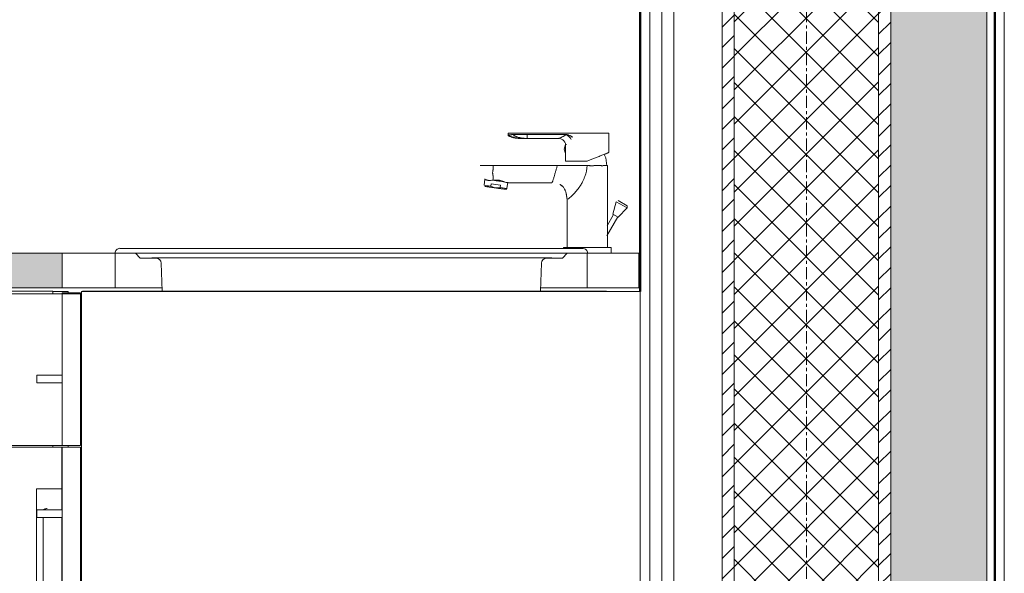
# Model space of a CAD drawing. Header units: millimetres. Extents: x -37728 to 44100, y 631619 to 691915.
# Tile 178 of 256: x -27965 to -26943, y 685655 to 686230. Entities that reach past the tile are written whole.
import ezdxf

# ---------------------------------------------------------------- set-up
doc = ezdxf.new("R2010")
doc.units = ezdxf.units.MM
doc.linetypes.add('Linia siatki', pattern=[2.2225, 1.27, -0.3175, 0.3175, -0.3175])
doc.layers.add('_XREF', color=7, linetype='Continuous')
for name, color, linetype, lineweight in [('A-GENM', 252, 'Continuous', 5), ('A-WALL', 252, 'Continuous', 35), ('A-WALL-PATT', 252, 'Continuous', 35), ('G-IMPT', 252, 'Continuous', 5), ('I-FURN', 252, 'Continuous', 5), ('P-PIPE', 252, 'Continuous', 5), ('P-SANR-FIXT', 252, 'Continuous', 5), ('S-GRID', 252, 'Continuous', 5)]:
    doc.layers.add(name, color=color, linetype=linetype, lineweight=lineweight)
pattern_1 = [(45, (-605.9514, 3277.6592), (-1.06066, 1.06066), [])]

# ---------------------------------------------------------------- blocks, each defined once
blk = doc.blocks.new('Modele ogólne 2 - Modele ogólne 1-9019300-Przekrój')
at = {"layer": 'A-GENM'}
blk.add_hatch(color=252, dxfattribs=at).paths.add_polyline_path([(66198, 92.4), (66235.26, 92.4), (66235.26, 96), (66173.39, 96), (66173.39, 92.4), (66190.06, 92.4)])
at = {"layer": 'A-GENM', "color": 252}
for p, q in [((66173.39, 96), (66235.26, 96)), ((66240.76, 96), (66235.26, 96)), ((66235.26, 96), (66235.26, 92.4)), ((66240.76, 92.4), (66240.76, 96)), ((66289.76, 95.99), (66289.76, 92.4)), ((66295.13, 96), (66289.77, 96)), ((66295.13, 92.4), (66295.13, 96)), ((66235.26, 92.4), (66173.39, 92.4)), ((66235.26, 92.4), (66240.76, 92.4)), ((66241.54, 92.4), (66240.76, 92.4)), ((66245.62, 92.4), (66241.54, 92.4)), ((66288.98, 92.4), (66284.92, 92.4)), ((66289.76, 92.4), (66288.98, 92.4)), ((66289.76, 92.4), (66295.13, 92.4))]:
    blk.add_line(p, q, dxfattribs=at)
blk = doc.blocks.new('MEBLE szafka kuchenna doł - dzwiczki P-9019310-Przekrój')
at = {"layer": 'G-IMPT', "color": 252}
for p, q in [((66233.28, 55.19), (66233.28, 68.54)), ((66235.23, 54.79), (66233.68, 54.79)), ((66242.05, 19.94), (66242.05, 19.76)), ((66242.05, 19.94), (66242.05, 19.72)), ((66242.7, 19.72), (66242.7, 18.62)), ((66242.7, 19.72), (66242.7, 18.62)), ((66247.4, 18.62), (66247.4, 19.72)), ((66247.4, 18.62), (66247.4, 19.72)), ((66248.05, 19.76), (66248.05, 19.94)), ((66248.05, 19.72), (66248.05, 19.94)), ((66280.6, 19.94), (66280.6, 19.69)), ((66280.6, 19.94), (66280.6, 19.72)), ((66286.6, 19.69), (66286.6, 19.94)), ((66286.6, 19.72), (66286.6, 19.94)), ((66243.37, 17.54), (66243.37, 11.95)), ((66243.37, 17.54), (66243.37, 11.95)), ((66246.72, 11.95), (66246.72, 17.54)), ((66246.72, 11.95), (66246.72, 17.54)), ((66281.92, 17.54), (66281.92, 11.95)), ((66281.92, 17.54), (66281.92, 11.95)), ((66285.27, 11.95), (66285.27, 17.54)), ((66285.27, 11.95), (66285.27, 17.54)), ((66242.75, 11.55), (66242.75, 10)), ((66242.75, 11.55), (66242.75, 10)), ((66243.6, 11.85), (66243.6, 11.65)), ((66243.6, 11.85), (66243.6, 11.65)), ((66246.5, 11.65), (66246.5, 11.85)), ((66246.5, 11.65), (66246.5, 11.84)), ((66247.35, 10), (66247.35, 11.55)), ((66247.35, 10), (66247.35, 11.55)), ((66281.3, 11.55), (66281.3, 10)), ((66281.3, 11.55), (66281.3, 10)), ((66282.15, 11.85), (66282.15, 11.65)), ((66282.15, 11.85), (66282.15, 11.65)), ((66285.05, 11.65), (66285.05, 11.85)), ((66285.05, 11.65), (66285.05, 11.84)), ((66285.9, 10), (66285.9, 11.55)), ((66285.9, 10), (66285.9, 11.55))]:
    blk.add_line(p, q, dxfattribs=at)
at = {"layer": 'G-IMPT', "color": 252, "flags": 128}
for points in [[(66233.68, 54.79), (66233.61, 54.8), (66233.54, 54.82), (66233.48, 54.84), (66233.42, 54.88), (66233.38, 54.93), (66233.34, 54.99), (66233.31, 55.05), (66233.29, 55.12), (66233.28, 55.19)], [(66233.28, 55.19), (66233.29, 55.12), (66233.31, 55.05), (66233.34, 54.99), (66233.38, 54.93), (66233.42, 54.88), (66233.48, 54.84), (66233.54, 54.82), (66233.61, 54.8), (66233.68, 54.79)]]:
    blk.add_lwpolyline(points, dxfattribs=at)
at = {"layer": 'I-FURN', "color": 252}
for p, q in [((66235.26, 91.88), (66237.16, 91.88)), ((66235.26, 91.77), (66235.26, 91.88)), ((66237.16, 91.77), (66237.16, 91.88)), ((66235.23, 69.34), (66235.23, 75.84)), ((66232.58, 52.34), (66232.58, 71.54)), ((66232.58, 71.54), (66235.23, 71.54)), ((66235.23, 41.34), (66235.23, 68.54)), ((66235.23, 52.34), (66232.58, 52.34)), ((66237.13, 47.84), (66237.13, 48.04)), ((66235.23, 20.04), (66235.23, 40.54)), ((66248.05, 19.72), (66247.95, 19.72)), ((66248.05, 19.76), (66247.98, 19.76)), ((66286.6, 19.69), (66286.45, 19.69)), ((66286.6, 19.72), (66286.5, 19.72)), ((66242.77, 11.55), (66242.75, 11.55)), ((66242.77, 11.55), (66242.75, 11.55)), ((66243.38, 11.95), (66243.37, 11.95)), ((66243.38, 11.95), (66243.37, 11.95)), ((66247.32, 11.55), (66247.35, 11.55)), ((66247.32, 11.55), (66247.35, 11.55)), ((66281.33, 11.55), (66281.3, 11.55)), ((66281.33, 11.55), (66281.3, 11.55)), ((66281.93, 11.95), (66281.92, 11.95)), ((66281.93, 11.95), (66281.92, 11.95)), ((66285.87, 11.55), (66285.9, 11.55)), ((66285.87, 11.55), (66285.9, 11.55))]:
    blk.add_line(p, q, dxfattribs=at)
for points, knots in [([(66233.3, 69.35), (66233.33, 69.37), (66233.44, 69.43), (66233.57, 69.47), (66233.68, 69.49)], [0.6634426, 0.6634426, 0.6634426, 0.6634426, 0.75, 1, 1, 1, 1]), ([(66233.68, 69.49), (66233.64, 69.49), (66233.57, 69.47), (66233.49, 69.44), (66233.43, 69.42), (66233.39, 69.4), (66233.35, 69.38), (66233.33, 69.36), (66233.31, 69.35)], [0, 0, 0, 0, 0.125, 0.1875, 0.25, 0.28125, 0.3125, 0.3578711, 0.3578711, 0.3578711, 0.3578711]), ([(66232.98, 55.19), (66232.98, 55.15), (66232.99, 55.05), (66233.03, 54.86), (66233.12, 54.69), (66233.23, 54.58), (66233.3, 54.54), (66233.35, 54.5), (66233.39, 54.48), (66233.43, 54.46), (66233.49, 54.44), (66233.57, 54.41), (66233.64, 54.4), (66233.68, 54.39)], [0, 0, 0, 0, 0.125, 0.25, 0.5, 0.5625, 0.625, 0.6875, 0.71875, 0.75, 0.8125, 0.875, 1, 1, 1, 1])]:
    blk.add_open_spline(points, degree=3, knots=knots, dxfattribs=at)
blk.add_open_spline([(66233.68, 54.39), (66233.57, 54.41), (66233.37, 54.47), (66233.16, 54.64), (66233.02, 54.87), (66232.99, 55.08), (66232.98, 55.19)], degree=3, dxfattribs=at)
blk = doc.blocks.new('MEBLE szafka kuchenna doł - 3 szuflady-9019311-Przekrój')
at = {"layer": 'G-IMPT', "color": 252}
for p, q in [((66242.05, 19.94), (66242.05, 19.76)), ((66242.05, 19.94), (66242.05, 19.72)), ((66242.7, 19.76), (66242.7, 17.63)), ((66242.7, 19.72), (66242.7, 18.62)), ((66247.4, 17.63), (66247.4, 19.76)), ((66247.4, 18.62), (66247.4, 19.72)), ((66248.05, 19.76), (66248.05, 19.94)), ((66248.05, 19.72), (66248.05, 19.94)), ((66280.6, 19.94), (66280.6, 19.69)), ((66280.6, 19.94), (66280.6, 19.72)), ((66281.25, 19.69), (66281.25, 17.66)), ((66285.95, 17.66), (66285.95, 19.69)), ((66286.6, 19.69), (66286.6, 19.94)), ((66286.6, 19.72), (66286.6, 19.94)), ((66242.7, 17.63), (66242.7, 17.54)), ((66243.37, 17.63), (66243.37, 11.95)), ((66243.37, 17.54), (66243.37, 11.95)), ((66246.72, 11.95), (66246.72, 17.63)), ((66246.72, 11.95), (66246.72, 17.54)), ((66247.4, 17.54), (66247.4, 17.63)), ((66281.25, 17.66), (66281.25, 17.54)), ((66281.92, 17.66), (66281.92, 11.95)), ((66281.92, 17.54), (66281.92, 11.95)), ((66285.27, 11.95), (66285.27, 17.66)), ((66285.27, 11.95), (66285.27, 17.54)), ((66285.95, 17.54), (66285.95, 17.66)), ((66242.75, 11.55), (66242.75, 9.85)), ((66242.75, 11.55), (66242.75, 10)), ((66243.6, 11.95), (66243.6, 11.55)), ((66243.6, 11.95), (66243.6, 11.55)), ((66246.5, 11.55), (66246.5, 11.95)), ((66246.5, 11.65), (66246.5, 11.85)), ((66247.35, 9.85), (66247.35, 11.55)), ((66247.35, 10), (66247.35, 11.55)), ((66281.3, 11.55), (66281.3, 9.85)), ((66281.3, 11.55), (66281.3, 10)), ((66282.15, 11.95), (66282.15, 11.55)), ((66282.15, 11.95), (66282.15, 11.55)), ((66285.05, 11.55), (66285.05, 11.95)), ((66285.05, 11.65), (66285.05, 11.85)), ((66285.9, 9.85), (66285.9, 11.55)), ((66285.9, 10), (66285.9, 11.55))]:
    blk.add_line(p, q, dxfattribs=at)
at = {"layer": 'I-FURN', "color": 252}
for p, q in [((66237.26, 19.94), (66237.26, 92)), ((66295.26, 92), (66237.26, 92)), ((66291.76, 92.05), (66237.36, 92.05)), ((66295.26, 92), (66295.26, 19.94)), ((66235.26, 91.77), (66237.16, 91.77)), ((66235.26, 76.04), (66235.26, 91.77)), ((66237.16, 76.04), (66237.16, 91.77)), ((66232.61, 82.54), (66232.61, 83.34)), ((66232.61, 83.34), (66235.26, 83.34)), ((66232.61, 82.54), (66235.26, 82.54)), ((66235.26, 76.04), (66237.16, 76.04)), ((66235.26, 75.84), (66237.16, 75.84)), ((66235.26, 48.04), (66235.26, 75.84)), ((66237.16, 48.04), (66237.16, 75.84)), ((66232.61, 68.54), (66232.61, 69.34)), ((66232.61, 69.34), (66235.26, 69.34)), ((66232.61, 68.54), (66235.26, 68.54)), ((66235.26, 48.04), (66237.16, 48.04)), ((66235.26, 47.84), (66237.16, 47.84)), ((66235.26, 20.04), (66235.26, 47.84)), ((66237.16, 20.04), (66237.16, 47.84)), ((66232.61, 40.54), (66232.61, 41.34)), ((66232.61, 41.34), (66235.26, 41.34)), ((66232.61, 40.54), (66235.26, 40.54)), ((66235.26, 20.04), (66237.16, 20.04)), ((66237.26, 19.94), (66244.34, 19.94)), ((66242.51, 19.76), (66242.05, 19.76)), ((66242.66, 19.72), (66242.05, 19.72)), ((66242.51, 19.76), (66245.9, 19.76)), ((66245.9, 20.04), (66244.34, 20.04)), ((66245.9, 19.76), (66245.9, 20.04)), ((66246.72, 20.04), (66245.9, 20.04)), ((66245.9, 19.76), (66247.89, 19.76)), ((66246.72, 19.94), (66282.89, 19.94)), ((66248.05, 19.72), (66247.49, 19.72)), ((66248.05, 19.76), (66247.89, 19.76)), ((66281.07, 19.69), (66280.6, 19.69)), ((66281.07, 19.69), (66284.45, 19.69)), ((66284.45, 20.02), (66282.89, 20.02)), ((66284.45, 19.69), (66284.45, 20.02)), ((66285.27, 20.02), (66284.45, 20.02)), ((66284.45, 19.69), (66286.45, 19.69)), ((66285.27, 19.94), (66295.26, 19.94)), ((66286.6, 19.69), (66286.45, 19.69)), ((66286.6, 19.72), (66286.5, 19.72)), ((66244.25, 17.63), (66242.7, 17.63)), ((66243.34, 17.54), (66242.7, 17.54)), ((66244.25, 17.63), (66247.4, 17.63)), ((66246.77, 17.54), (66247.4, 17.54)), ((66282.81, 17.66), (66281.25, 17.66)), ((66281.9, 17.54), (66281.25, 17.54)), ((66282.81, 17.66), (66285.95, 17.66)), ((66285.32, 17.54), (66285.95, 17.54)), ((66246.09, 11.55), (66242.75, 11.55)), ((66242.77, 11.55), (66242.75, 11.55)), ((66243.38, 11.95), (66243.37, 11.95)), ((66243.38, 11.95), (66243.37, 11.95)), ((66243.38, 11.95), (66246.72, 11.95)), ((66246.09, 11.55), (66247.35, 11.55)), ((66247.32, 11.55), (66247.35, 11.55)), ((66284.64, 11.55), (66281.3, 11.55)), ((66281.33, 11.55), (66281.3, 11.55)), ((66281.93, 11.95), (66281.92, 11.95)), ((66281.93, 11.95), (66281.92, 11.95)), ((66281.93, 11.95), (66285.27, 11.95)), ((66284.64, 11.55), (66285.9, 11.55)), ((66285.87, 11.55), (66285.9, 11.55)), ((66242.75, 9.85), (66246.09, 9.85)), ((66247.35, 9.85), (66246.09, 9.85)), ((66281.3, 9.85), (66284.64, 9.85)), ((66285.9, 9.85), (66284.64, 9.85))]:
    blk.add_line(p, q, dxfattribs=at)
blk = doc.blocks.new('MEBLE szafka kuchenna doł - dzwiczki L-9019312-Przekrój')
at = {"layer": 'G-IMPT', "color": 252}
for p, q in [((66179.06, 19.72), (66179.06, 17.54)), ((66179.06, 19.72), (66179.06, 17.54)), ((66183.76, 17.54), (66183.76, 19.72)), ((66183.76, 17.54), (66183.76, 19.72)), ((66184.41, 19.72), (66184.41, 19.99)), ((66184.41, 19.72), (66184.41, 19.99)), ((66228.41, 19.99), (66228.41, 19.76)), ((66228.41, 19.99), (66228.41, 19.69)), ((66229.06, 19.76), (66229.06, 17.63)), ((66229.06, 19.69), (66229.06, 17.66)), ((66233.76, 17.63), (66233.76, 19.76)), ((66233.76, 17.66), (66233.76, 19.69)), ((66179.73, 17.54), (66179.73, 11.95)), ((66179.73, 17.54), (66179.73, 11.95)), ((66183.08, 11.95), (66183.08, 17.54)), ((66183.08, 11.95), (66183.08, 17.54)), ((66229.73, 17.63), (66229.73, 11.95)), ((66229.73, 17.63), (66229.73, 11.95)), ((66233.08, 11.95), (66233.08, 17.63)), ((66233.08, 11.95), (66233.08, 17.63)), ((66179.11, 11.55), (66179.11, 10)), ((66179.11, 11.55), (66179.11, 10.9)), ((66179.96, 11.95), (66179.96, 11.55)), ((66179.96, 11.95), (66179.96, 11.75)), ((66182.85, 11.55), (66182.85, 11.95)), ((66182.85, 11.55), (66182.85, 11.95)), ((66183.71, 10), (66183.71, 11.55)), ((66183.71, 10.9), (66183.71, 11.55)), ((66229.11, 11.55), (66229.11, 10)), ((66229.11, 11.55), (66229.11, 10.9)), ((66229.96, 11.95), (66229.96, 11.55)), ((66229.96, 11.95), (66229.96, 11.55)), ((66232.85, 11.55), (66232.85, 11.95)), ((66232.85, 11.75), (66232.85, 11.95)), ((66233.71, 10), (66233.71, 11.55)), ((66233.71, 10.9), (66233.71, 11.55)), ((66179.11, 10.34), (66179.11, 10)), ((66183.71, 10), (66183.71, 10.34)), ((66229.11, 10.34), (66229.11, 10)), ((66233.71, 10), (66233.71, 10.34))]:
    blk.add_line(p, q, dxfattribs=at)
at = {"layer": 'I-FURN', "color": 252}
for p, q in [((66234.29, 92.05), (66177.49, 92.05)), ((66177.49, 92.05), (66177.49, 91.93)), ((66235.89, 92), (66234.29, 92)), ((66234.29, 92), (66234.29, 91.77)), ((66235.89, 91.88), (66235.89, 92)), ((66177.49, 91.93), (66175.89, 91.93)), ((66175.89, 91.93), (66175.89, 19.94)), ((66175.99, 91.77), (66235.26, 91.77)), ((66175.99, 91.77), (66175.99, 76.04)), ((66177.49, 91.77), (66177.49, 91.93)), ((66215.49, 83.34), (66196.29, 83.34)), ((66196.29, 83.34), (66196.29, 82.54)), ((66215.49, 82.54), (66215.49, 83.34)), ((66196.29, 82.54), (66215.49, 82.54)), ((66175.98, 75.84), (66235.23, 75.84)), ((66175.98, 75.84), (66175.98, 20.04)), ((66175.99, 76.04), (66235.26, 76.04)), ((66177.49, 75.84), (66177.49, 76.04)), ((66234.29, 76.04), (66234.29, 75.84)), ((66235.89, 75.84), (66235.89, 76.04)), ((66181.4, 71.54), (66180.6, 71.54)), ((66180.6, 71.54), (66180.6, 52.34)), ((66181.4, 52.34), (66181.4, 71.54)), ((66180.6, 52.34), (66181.4, 52.34)), ((66175.89, 20.04), (66174.46, 20.04)), ((66174.46, 20.04), (66174.46, 19.72)), ((66174.46, 19.72), (66179.8, 19.72)), ((66175.89, 19.94), (66177.49, 19.94)), ((66175.98, 20.04), (66235.23, 20.04)), ((66177.49, 19.94), (66177.49, 20.04)), ((66177.49, 19.99), (66234.29, 19.99)), ((66184.41, 19.72), (66179.8, 19.72)), ((66184.32, 19.72), (66184.16, 19.72)), ((66184.32, 19.72), (66184.25, 19.72)), ((66229.75, 19.76), (66228.41, 19.76)), ((66229.06, 19.69), (66228.41, 19.69)), ((66233.01, 19.76), (66229.78, 19.76)), ((66233.01, 19.76), (66238.35, 19.76)), ((66233.67, 19.69), (66238.35, 19.69)), ((66234.29, 20.04), (66234.29, 19.94)), ((66234.29, 19.94), (66235.89, 19.94)), ((66235.89, 19.94), (66235.89, 20.04)), ((66237.26, 20.04), (66237.16, 20.04)), ((66238.35, 19.76), (66238.35, 19.94)), ((66238.35, 19.69), (66238.35, 19.76)), ((66179.06, 17.54), (66179.19, 17.54)), ((66179.06, 17.54), (66179.15, 17.54)), ((66183.76, 17.54), (66179.19, 17.54)), ((66183.76, 17.54), (66183.66, 17.54)), ((66229.15, 17.66), (66229.06, 17.66)), ((66233.62, 17.63), (66229.06, 17.63)), ((66233.62, 17.63), (66233.76, 17.63)), ((66233.67, 17.66), (66233.76, 17.66)), ((66183.46, 11.55), (66179.11, 11.55)), ((66179.13, 11.55), (66179.11, 11.55)), ((66179.73, 11.95), (66181.22, 11.95)), ((66179.73, 11.95), (66179.74, 11.95)), ((66183.08, 11.95), (66181.22, 11.95)), ((66183.08, 11.95), (66183.07, 11.95)), ((66183.46, 11.55), (66183.71, 11.55)), ((66183.68, 11.55), (66183.71, 11.55)), ((66229.11, 11.55), (66229.36, 11.55)), ((66229.11, 11.55), (66229.13, 11.55)), ((66233.71, 11.55), (66229.36, 11.55)), ((66231.59, 11.95), (66229.73, 11.95)), ((66229.74, 11.95), (66229.73, 11.95)), ((66231.59, 11.95), (66233.08, 11.95)), ((66233.07, 11.95), (66233.08, 11.95)), ((66233.71, 11.55), (66233.68, 11.55))]:
    blk.add_line(p, q, dxfattribs=at)
for points in [[(66213.19, 83.34), (66213.21, 83.34), (66213.25, 83.34), (66213.3, 83.34), (66213.33, 83.34), (66213.35, 83.34), (66213.36, 83.34), (66213.37, 83.34)], [(66198.59, 82.54), (66198.57, 82.54), (66198.53, 82.54), (66198.49, 82.54), (66198.46, 82.54), (66198.43, 82.54), (66198.42, 82.54), (66198.42, 82.54)], [(66180.6, 69.24), (66180.6, 69.26), (66180.6, 69.3), (66180.6, 69.34), (66180.6, 69.38), (66180.6, 69.4), (66180.6, 69.41), (66180.6, 69.42)], [(66181.4, 54.64), (66181.4, 54.62), (66181.4, 54.58), (66181.4, 54.54), (66181.4, 54.5), (66181.4, 54.48), (66181.4, 54.47), (66181.4, 54.47)]]:
    blk.add_open_spline(points, degree=3, knots=[0.5, 0.5, 0.5, 0.5, 0.5625, 0.625, 0.6875, 0.71875, 0.75, 0.75, 0.75, 0.75], dxfattribs=at)
blk = doc.blocks.new('ARu Rura spustowa okrągła ___FK_04_0 - Na ziemię _φ10_-9220853-Przekrój')
at = {"layer": 'P-PIPE', "color": 252}
blk.add_line((66333.06, 241.63), (66333.06, 6.63), dxfattribs=at)
blk = doc.blocks.new('Stainless steel double bowl kitchen sink - J - 870510901 - 870510901 Stainless Steel-9242415-Przekrój')
at = {"layer": 'A-GENM', "color": 252}
for p, q in [((66289.3, 96.49), (66241.24, 96.49)), ((66289.76, 96), (66240.76, 96)), ((66240.76, 95.99), (66242.85, 95.99)), ((66242.85, 95.99), (66243.35, 95.49)), ((66243.35, 95.49), (66244.98, 95.49)), ((66244.57, 95.5), (66286.07, 95.5)), ((66285.56, 95.49), (66287.19, 95.49)), ((66287.19, 95.49), (66287.69, 95.99)), ((66287.69, 95.99), (66289.78, 95.99)), ((66245.53, 94.96), (66245.63, 92.05)), ((66284.91, 92.05), (66285.01, 94.96))]:
    blk.add_line(p, q, dxfattribs=at)
for centre, radius, start, end in [((66241.24, 96.02), 0.477, 90, 182.7689), ((66289.3, 96.02), 0.477, 357.2311, 90), ((66244.98, 94.94), 0.552, 2, 90), ((66285.56, 94.94), 0.552, 90, 178)]:
    blk.add_arc(centre, radius, start, end, dxfattribs=at)
blk = doc.blocks.new('Sanitary_Taps-Mixers_DURAVIT-AG_A-1-Single-lever-washbasin-mixer A11010 - A_1 Single lever washbasin mixer with pop-up waste - A11010001010-8252695-Przekrój')
at = {"layer": 'G-IMPT', "color": 252}
for p, q in [((66281.56, 108.45), (66281.56, 108.24)), ((66292.01, 106.45), (66292.01, 108.45)), ((66283.26, 107.9), (66286.81, 107.9)), ((66283.26, 107.9), (66286.81, 107.9)), ((66287.37, 106.8), (66287.5, 107.26)), ((66287.5, 106.34), (66287.37, 106.8)), ((66287.59, 107.26), (66287.5, 107.26)), ((66287.51, 107.2), (66287.51, 105.55)), ((66291.86, 96.6), (66291.86, 105.1)), ((66279.14, 103.68), (66279.05, 103.04)), ((66281.42, 102.7), (66281.51, 103.35)), ((66287.66, 101.53), (66287.66, 96.6)), ((66292.78, 101.34), (66292.42, 100.05)), ((66292.98, 99.73), (66293.91, 100.69)), ((66293.91, 100.69), (66293.92, 100.92)), ((66291.79, 97.78), (66292.92, 99.76)), ((66292.48, 100.01), (66291.82, 98.84)), ((66287.3, 96.6), (66287.3, 96.49)), ((66292.25, 96), (66292.25, 96.6))]:
    blk.add_line(p, q, dxfattribs=at)
at = {"layer": 'G-IMPT', "color": 252, "flags": 128}
for points in [[(66287.51, 107.2), (66287.49, 107.37), (66287.43, 107.52), (66287.34, 107.66), (66287.22, 107.77), (66287.01, 107.87), (66286.92, 107.89)], [(66291.51, 106.25), (66291.68, 105.9), (66291.81, 105.05)], [(66281.53, 103.3), (66282.04, 103.3), (66282.54, 103.3), (66283.05, 103.3), (66283.55, 103.3), (66284.06, 103.3), (66284.56, 103.3), (66285.07, 103.3), (66285.57, 103.3), (66286.08, 103.3)], [(66286.08, 103.3), (66285.57, 103.3), (66285.07, 103.3), (66284.56, 103.3), (66284.06, 103.3), (66283.55, 103.3), (66283.05, 103.3), (66282.54, 103.3), (66282.04, 103.3), (66281.53, 103.3)], [(66281.31, 102.62), (66281.37, 102.66), (66281.42, 102.7)], [(66281.42, 102.7), (66281.37, 102.66), (66281.31, 102.62)], [(66287.66, 101.53), (66287.55, 102.37), (66287.29, 102.84), (66286.95, 103.12), (66286.92, 103.13)], [(66287.66, 101.53), (66287.55, 102.37), (66287.29, 102.84), (66286.95, 103.12), (66286.92, 103.13)]]:
    blk.add_lwpolyline(points, dxfattribs=at)
at = {"layer": 'P-SANR-FIXT', "color": 252}
for p, q in [((66281.56, 108.45), (66282.06, 108.45)), ((66287.77, 108.45), (66282.06, 108.45)), ((66287.77, 108.45), (66288.24, 108.45)), ((66289.76, 108.45), (66288.24, 108.45)), ((66289.76, 108.45), (66292.01, 108.45)), ((66282.76, 107.98), (66282.67, 108.01)), ((66287.59, 108.3), (66283.52, 108.3)), ((66287.15, 108.06), (66287.27, 108.12)), ((66287.27, 108.12), (66287.42, 108.2)), ((66287.42, 108.2), (66287.57, 108.28)), ((66287.5, 106.34), (66287.5, 107.26)), ((66287.51, 105.55), (66289.76, 105.55)), ((66289.76, 105.1), (66290.08, 105.1)), ((66290.43, 105.1), (66291.25, 105.1)), ((66291.42, 105.1), (66291.72, 105.1)), ((66291.79, 105.1), (66291.86, 105.1)), ((66280.32, 103.51), (66279.97, 103.56)), ((66281.16, 103.4), (66280.32, 103.51)), ((66279.05, 103.04), (66279.17, 103.02)), ((66279.17, 103.02), (66279.32, 103)), ((66279.32, 103), (66279.52, 102.97)), ((66279.52, 102.97), (66279.76, 102.94)), ((66279.76, 102.94), (66279.79, 103.18)), ((66279.79, 103.18), (66280.27, 103.12)), ((66280.27, 103.12), (66280.74, 103.05)), ((66280.71, 102.8), (66280.74, 103.05)), ((66280.71, 102.8), (66281.42, 102.7)), ((66293.91, 100.69), (66292.78, 101.34)), ((66293.92, 100.92), (66292.97, 101.46)), ((66292.98, 99.73), (66292.42, 100.05)), ((66291.19, 96.6), (66287.3, 96.6)), ((66291.19, 96.6), (66292.25, 96.6))]:
    blk.add_line(p, q, dxfattribs=at)
at = {"layer": 'P-SANR-FIXT', "color": 252, "flags": 128}
for points in [[(66281.56, 108.2), (66281.56, 108.21), (66281.56, 108.24)], [(66281.56, 108.24), (66281.56, 108.21), (66281.56, 108.2)], [(66283.52, 108.3), (66282.79, 108.3), (66282.06, 108.3)], [(66283.35, 107.91), (66283.2, 107.92), (66283.06, 107.94), (66282.96, 107.95)], [(66286.81, 107.9), (66286.82, 107.91), (66286.85, 107.92), (66286.89, 107.93), (66286.96, 107.96)], [(66286.96, 107.96), (66287.04, 108), (66287.15, 108.06)], [(66280, 105.1), (66278.78, 105.1), (66278.66, 105.1)], [(66286.66, 105.1), (66283.33, 105.1), (66280, 105.1)], [(66290.4, 105.05), (66290.1, 105.05), (66289.99, 105.05)], [(66291.39, 105.05), (66291.33, 105.05), (66291.19, 105.05)], [(66280.22, 102.77), (66279.98, 102.83), (66279.76, 102.94)]]:
    blk.add_lwpolyline(points, dxfattribs=at)
at = {"layer": 'P-SANR-FIXT', "color": 252}
for points in [[(66281.56, 108.24), (66281.56, 108.25), (66281.57, 108.26), (66281.61, 108.27), (66281.67, 108.28), (66281.75, 108.29), (66281.84, 108.29), (66281.95, 108.3), (66282.02, 108.3), (66282.06, 108.3)], [(66281.67, 108.28), (66281.64, 108.27), (66281.58, 108.26), (66281.56, 108.25), (66281.56, 108.24)], [(66282.06, 108.3), (66282.03, 108.3), (66281.99, 108.3), (66281.95, 108.3)], [(66283.26, 107.9), (66283.25, 107.9), (66283.25, 107.9), (66283.24, 107.9)], [(66287.57, 108.28), (66287.57, 108.29), (66287.58, 108.3), (66287.59, 108.3)], [(66288.09, 107.81), (66288.07, 107.85), (66288.02, 107.92), (66287.93, 108.03), (66287.82, 108.13), (66287.7, 108.22), (66287.61, 108.26), (66287.57, 108.28)], [(66287.59, 108.3), (66287.62, 108.3), (66287.68, 108.3), (66287.74, 108.28), (66287.77, 108.27)], [(66287.77, 108.27), (66287.74, 108.28), (66287.71, 108.29), (66287.68, 108.29)], [(66287.86, 108.24), (66287.83, 108.25), (66287.8, 108.26), (66287.77, 108.27)], [(66286.66, 105.1), (66286.63, 105), (66286.57, 104.79), (66286.51, 104.58), (66286.48, 104.47)], [(66289.51, 103.95), (66289.64, 104.32), (66289.72, 104.71), (66289.76, 105.1)], [(66280.22, 102.77), (66280.3, 102.76), (66280.46, 102.76), (66280.63, 102.78), (66280.71, 102.8)], [(66288.29, 102.08), (66288.4, 102.19), (66288.64, 102.44), (66288.87, 102.75), (66288.98, 102.91)], [(66287.75, 101.6), (66287.8, 101.64), (66287.88, 101.7), (66287.97, 101.78)], [(66287.97, 101.78), (66288.06, 101.86), (66288.17, 101.96), (66288.29, 102.08)]]:
    blk.add_open_spline(points, degree=3, dxfattribs=at)
for points, knots in [([(66281.56, 108.24), (66281.57, 108.24), (66281.6, 108.22), (66281.65, 108.19), (66281.73, 108.15), (66281.87, 108.09), (66282.04, 108.04), (66282.21, 108), (66282.39, 107.96), (66282.64, 107.93), (66282.94, 107.91), (66283.18, 107.91), (66283.29, 107.9)], [0, 0, 0, 0, 0.025, 0.05, 0.1, 0.2, 0.3, 0.4, 0.5, 0.6, 0.8, 1, 1, 1, 1]), ([(66283.29, 107.9), (66283.18, 107.91), (66282.94, 107.91), (66282.64, 107.93), (66282.39, 107.96), (66282.21, 108), (66282.04, 108.04), (66281.87, 108.09), (66281.73, 108.15), (66281.65, 108.19), (66281.6, 108.22), (66281.57, 108.24), (66281.56, 108.24)], [0, 0, 0, 0, 0.2, 0.4, 0.5, 0.6, 0.7, 0.8, 0.9, 0.95, 0.975, 1, 1, 1, 1]), ([(66283.24, 107.9), (66283.18, 107.9), (66283.06, 107.9), (66282.87, 107.9), (66282.68, 107.9), (66282.48, 107.92), (66282.29, 107.94), (66282.1, 107.98), (66281.94, 108.03), (66281.82, 108.07), (66281.73, 108.11), (66281.66, 108.14), (66281.6, 108.17), (66281.58, 108.19), (66281.56, 108.2)], [-0.9869063, -0.9869063, -0.9869063, -0.9869063, -0.8888889, -0.7777778, -0.6666667, -0.5555556, -0.4444444, -0.3333333, -0.2222222, -0.1666667, -0.1111111, -0.0555556, -0.0277778, 0, 0, 0, 0]), ([(66282.06, 108.3), (66282.07, 108.3), (66282.08, 108.29), (66282.08, 108.28), (66282.09, 108.27), (66282.11, 108.26), (66282.16, 108.22), (66282.21, 108.19), (66282.28, 108.15), (66282.36, 108.11), (66282.45, 108.08), (66282.49, 108.06)], [0, 0, 0, 0, 0.1, 0.25, 0.45, 0.55, 0.6, 0.65, 0.7, 0.75, 0.8, 0.8, 0.8, 0.8]), ([(66282.49, 108.06), (66282.54, 108.04), (66282.65, 108.01), (66282.91, 107.95), (66283.16, 107.92), (66283.35, 107.91)], [0.8, 0.8, 0.8, 0.8, 0.85, 0.9, 1, 1, 1, 1]), ([(66283.52, 108.3), (66283.52, 108.29), (66283.52, 108.27), (66283.52, 108.24), (66283.52, 108.2), (66283.52, 108.16), (66283.52, 108.12), (66283.52, 108.07), (66283.52, 108.01), (66283.52, 107.96), (66283.52, 107.94), (66283.52, 107.93)], [0, 0, 0, 0, 0.03125, 0.0625, 0.125, 0.1875, 0.25, 0.375, 0.5, 0.75, 1, 1, 1, 1]), ([(66287.77, 108.27), (66287.8, 108.26), (66287.86, 108.24), (66287.95, 108.2), (66288.01, 108.17), (66288.07, 108.14), (66288.12, 108.11), (66288.18, 108.07), (66288.22, 108.04), (66288.24, 108.03)], [0, 0, 0, 0, 0.166667, 0.333333, 0.5, 0.583333, 0.666667, 0.833333, 1, 1, 1, 1]), ([(66288.24, 108.03), (66288.21, 108.05), (66288.16, 108.08), (66288.1, 108.12), (66288.06, 108.14), (66288.04, 108.15), (66288.03, 108.16)], [0, 0, 0, 0, 0.25, 0.375, 0.4375, 0.5, 0.5, 0.5, 0.5]), ([(66291.98, 106.44), (66291.99, 106.44), (66292.01, 106.45), (66292.01, 106.45), (66291.99, 106.44), (66291.94, 106.42), (66291.85, 106.39), (66291.74, 106.34), (66291.62, 106.29), (66291.46, 106.23), (66291.29, 106.16), (66291.04, 106.06), (66290.54, 105.86), (66290.09, 105.68), (66289.76, 105.55)], [0.4444444, 0.4444444, 0.4444444, 0.4444444, 0.4791667, 0.5138889, 0.5486111, 0.5833333, 0.6180556, 0.6527778, 0.6875, 0.7222222, 0.7569444, 0.7916667, 0.8611111, 1, 1, 1, 1]), ([(66279.97, 103.57), (66279.97, 103.59), (66279.98, 103.66), (66279.98, 103.75), (66279.98, 103.84), (66279.98, 103.91), (66279.98, 103.97), (66279.98, 104.01), (66279.98, 104.04), (66279.98, 104.05), (66279.97, 104.07), (66279.97, 104.1), (66279.97, 104.15), (66279.95, 104.21), (66279.94, 104.3), (66279.94, 104.38), (66279.95, 104.47), (66279.96, 104.55), (66279.98, 104.63), (66279.98, 104.68), (66279.99, 104.71), (66279.99, 104.73), (66279.99, 104.76), (66280, 104.79), (66280, 104.84), (66280, 104.92), (66280, 105.01), (66280, 105.07), (66280, 105.1)], [0, 0, 0, 0, 0.1, 0.2, 0.25, 0.3, 0.35, 0.375, 0.3875, 0.4, 0.4125, 0.425, 0.45, 0.5, 0.55, 0.6, 0.65, 0.7, 0.75, 0.775, 0.7875, 0.8, 0.8125, 0.825, 0.85, 0.9, 0.95, 1, 1, 1, 1]), ([(66286.48, 104.47), (66286.45, 104.37), (66286.39, 104.16), (66286.32, 103.91), (66286.26, 103.72), (66286.22, 103.59), (66286.19, 103.49), (66286.16, 103.42), (66286.13, 103.37), (66286.11, 103.33), (66286.09, 103.31), (66286.09, 103.31)], [0.2222222, 0.2222222, 0.2222222, 0.2222222, 0.3333333, 0.4444444, 0.5, 0.5555556, 0.6111111, 0.6666667, 0.7222222, 0.7777778, 0.8888889, 0.8888889, 0.8888889, 0.8888889]), ([(66289.76, 105.1), (66289.59, 105.1), (66289.33, 105.1), (66289.04, 105.1), (66288.87, 105.1), (66288.74, 105.1), (66288.62, 105.1), (66288.45, 105.1), (66288.25, 105.1), (66288.05, 105.1), (66287.88, 105.1), (66287.75, 105.1), (66287.62, 105.1), (66287.44, 105.1), (66287.13, 105.1), (66286.85, 105.1), (66286.66, 105.1)], [-1, -1, -1, -1, -0.833333, -0.75, -0.708333, -0.666667, -0.625, -0.583333, -0.5, -0.416667, -0.375, -0.333333, -0.291667, -0.25, -0.166667, 0, 0, 0, 0]), ([(66279.11, 103.68), (66279.11, 103.68), (66279.11, 103.68), (66279.13, 103.67), (66279.15, 103.66), (66279.17, 103.65), (66279.19, 103.64), (66279.2, 103.63), (66279.21, 103.62), (66279.23, 103.62), (66279.25, 103.61), (66279.27, 103.6), (66279.3, 103.59), (66279.34, 103.58), (66279.38, 103.57), (66279.44, 103.56), (66279.54, 103.54), (66279.73, 103.54), (66279.89, 103.56), (66279.97, 103.57)], [-1, -1, -1, -1, -0.916667, -0.833333, -0.791667, -0.75, -0.708333, -0.6875, -0.666667, -0.645833, -0.625, -0.583333, -0.541667, -0.5, -0.458333, -0.416667, -0.333333, -0.166667, 0, 0, 0, 0]), ([(66281.5, 103.31), (66281.48, 103.31), (66281.41, 103.32), (66281.28, 103.36), (66281.17, 103.39), (66281.1, 103.41), (66281.05, 103.43), (66280.99, 103.45), (66280.93, 103.47), (66280.88, 103.48), (66280.84, 103.5), (66280.81, 103.5), (66280.78, 103.51), (66280.73, 103.52), (66280.68, 103.54), (66280.61, 103.56), (66280.52, 103.57), (66280.4, 103.58), (66280.2, 103.59), (66280.06, 103.58), (66279.97, 103.57)], [0.125, 0.125, 0.125, 0.125, 0.25, 0.375, 0.4375, 0.46875, 0.5, 0.53125, 0.5625, 0.59375, 0.609375, 0.625, 0.640625, 0.65625, 0.6875, 0.71875, 0.75, 0.8125, 0.875, 1, 1, 1, 1]), ([(66288.98, 102.91), (66289, 102.95), (66289.11, 103.11), (66289.21, 103.28), (66289.27, 103.41)], [0.5555814, 0.5555814, 0.5555814, 0.5555814, 0.5833333, 0.6666667, 0.6666667, 0.6666667, 0.6666667]), ([(66289.27, 103.41), (66289.32, 103.5), (66289.4, 103.67), (66289.47, 103.86), (66289.51, 103.95)], [0.6666717, 0.6666717, 0.6666717, 0.6666717, 0.7222222, 0.7777778, 0.7777778, 0.7777778, 0.7777778]), ([(66280.22, 102.77), (66280.15, 102.78), (66280.03, 102.8), (66279.85, 102.82), (66279.67, 102.85), (66279.52, 102.87), (66279.38, 102.89), (66279.27, 102.9), (66279.19, 102.92), (66279.14, 102.92), (66279.13, 102.92), (66279.14, 102.92), (66279.17, 102.92), (66279.22, 102.91), (66279.27, 102.9), (66279.28, 102.9)], [0, 0, 0, 0, 0.0555556, 0.1111111, 0.1666667, 0.2222222, 0.2777778, 0.3333333, 0.3888889, 0.4444444, 0.5138889, 0.5486111, 0.5833333, 0.6527778, 0.6666667, 0.6666667, 0.6666667, 0.6666667]), ([(66279.52, 102.87), (66279.53, 102.87), (66279.61, 102.86), (66279.83, 102.83), (66280.06, 102.79), (66280.22, 102.77)], [0.7777872, 0.7777872, 0.7777872, 0.7777872, 0.7916667, 0.8611111, 1, 1, 1, 1]), ([(66280.22, 102.77), (66280.34, 102.75), (66280.5, 102.73), (66280.72, 102.7), (66280.81, 102.69), (66280.86, 102.68)], [0, 0, 0, 0, 0.2, 0.3, 0.4, 0.4, 0.4, 0.4]), ([(66281.26, 102.63), (66281.22, 102.63), (66281.13, 102.64), (66280.93, 102.67), (66280.72, 102.7), (66280.48, 102.74), (66280.31, 102.76), (66280.22, 102.77)], [0.2, 0.2, 0.2, 0.2, 0.4, 0.55, 0.7, 0.85, 1, 1, 1, 1])]:
    blk.add_open_spline(points, degree=3, knots=knots, dxfattribs=at)
blk = doc.blocks.new('Sanitary_Taps-Mixers_DURAVIT-AG_A-1-Single-lever-washbasin-mixer A11010 - A_1 Single lever washbasin mixer with pop-up waste - A11010001010-V1-Przekrój')
at = {"layer": 'G-IMPT', "color": 252}
for p, q in [((66292.01, 106.45), (66292.01, 108.45)), ((66281.56, 108.35), (66281.56, 108.24)), ((66283.26, 107.9), (66286.81, 107.9)), ((66283.26, 107.9), (66286.81, 107.9)), ((66287.37, 106.8), (66287.4, 106.9)), ((66287.44, 106.57), (66287.37, 106.8)), ((66287.51, 106.32), (66287.51, 105.55)), ((66291.74, 105.54), (66291.76, 105.39)), ((66287.01, 103.07), (66286.95, 103.12)), ((66287.01, 103.07), (66286.95, 103.12)), ((66287.18, 102.94), (66287.04, 103.05)), ((66287.18, 102.94), (66287.04, 103.05)), ((66287.5, 102.46), (66287.4, 102.65)), ((66287.5, 102.46), (66287.4, 102.65)), ((66287.66, 101.53), (66287.57, 102.25)), ((66287.66, 101.53), (66287.57, 102.25)), ((66293.91, 100.75), (66293.92, 100.92)), ((66287.3, 96.6), (66287.3, 96.49)), ((66292.25, 96), (66292.25, 96.6))]:
    blk.add_line(p, q, dxfattribs=at)
at = {"layer": 'G-IMPT', "color": 252, "flags": 128}
for points in [[(66287.51, 107.26), (66287.49, 107.37), (66287.43, 107.52), (66287.34, 107.66), (66287.22, 107.77), (66287.01, 107.87), (66286.92, 107.89)], [(66281.53, 103.3), (66282.04, 103.3), (66282.54, 103.3), (66283.05, 103.3), (66283.55, 103.3), (66284.06, 103.3)], [(66284.06, 103.3), (66283.55, 103.3), (66283.05, 103.3), (66282.54, 103.3), (66282.04, 103.3), (66281.53, 103.3)], [(66284.56, 103.3), (66285.07, 103.3), (66285.57, 103.3), (66286.08, 103.3)], [(66286.08, 103.3), (66285.57, 103.3), (66285.07, 103.3), (66284.56, 103.3)], [(66281.31, 102.62), (66281.37, 102.66), (66281.42, 102.7)], [(66281.42, 102.7), (66281.37, 102.66), (66281.31, 102.62)]]:
    blk.add_lwpolyline(points, dxfattribs=at)
at = {"layer": 'P-SANR-FIXT', "color": 252}
for p, q in [((66291.9, 108.45), (66292.01, 108.45)), ((66282.76, 107.98), (66282.67, 108.01)), ((66286.81, 107.9), (66286.82, 107.91)), ((66287.51, 105.55), (66287.62, 105.55)), ((66287.41, 96.6), (66287.3, 96.6)), ((66292.12, 96.6), (66292.25, 96.6))]:
    blk.add_line(p, q, dxfattribs=at)
at = {"layer": 'P-SANR-FIXT', "color": 252, "flags": 128}
for points in [[(66281.56, 108.2), (66281.56, 108.21), (66281.56, 108.24)], [(66281.56, 108.24), (66281.56, 108.21), (66281.56, 108.2)], [(66283.35, 107.91), (66283.2, 107.92), (66283.06, 107.94), (66282.96, 107.95)]]:
    blk.add_lwpolyline(points, dxfattribs=at)
at = {"layer": 'P-SANR-FIXT', "color": 252}
for points in [[(66281.56, 108.24), (66281.56, 108.25), (66281.57, 108.26), (66281.61, 108.27), (66281.65, 108.27), (66281.67, 108.28)], [(66281.67, 108.28), (66281.64, 108.27), (66281.58, 108.26), (66281.56, 108.25), (66281.56, 108.24)], [(66281.95, 108.3), (66281.99, 108.3), (66282.02, 108.3), (66282.06, 108.3)], [(66282.06, 108.3), (66282.03, 108.3), (66281.99, 108.3), (66281.95, 108.3)], [(66283.26, 107.9), (66283.25, 107.9), (66283.25, 107.9), (66283.24, 107.9)], [(66287.57, 108.28), (66287.57, 108.29), (66287.58, 108.3), (66287.59, 108.3)], [(66287.68, 108.29), (66287.71, 108.29), (66287.74, 108.28), (66287.77, 108.27)], [(66287.77, 108.27), (66287.74, 108.28), (66287.71, 108.29), (66287.68, 108.29)], [(66287.77, 108.27), (66287.8, 108.26), (66287.83, 108.25), (66287.86, 108.24)], [(66287.86, 108.24), (66287.83, 108.25), (66287.8, 108.26), (66287.77, 108.27)], [(66280.22, 102.77), (66280.15, 102.78), (66280.03, 102.8), (66279.85, 102.82), (66279.67, 102.85), (66279.57, 102.86), (66279.52, 102.87)]]:
    blk.add_open_spline(points, degree=3, dxfattribs=at)
for points, knots in [([(66281.56, 108.24), (66281.57, 108.24), (66281.6, 108.22), (66281.65, 108.19), (66281.73, 108.15), (66281.87, 108.09), (66282.04, 108.04), (66282.21, 108), (66282.39, 107.96), (66282.64, 107.93), (66282.94, 107.91), (66283.18, 107.91), (66283.29, 107.9)], [0, 0, 0, 0, 0.025, 0.05, 0.1, 0.2, 0.3, 0.4, 0.5, 0.6, 0.8, 1, 1, 1, 1]), ([(66283.29, 107.9), (66283.18, 107.91), (66282.94, 107.91), (66282.64, 107.93), (66282.39, 107.96), (66282.21, 108), (66282.04, 108.04), (66281.87, 108.09), (66281.73, 108.15), (66281.65, 108.19), (66281.6, 108.22), (66281.57, 108.24), (66281.56, 108.24)], [0, 0, 0, 0, 0.2, 0.4, 0.5, 0.6, 0.7, 0.8, 0.9, 0.95, 0.975, 1, 1, 1, 1]), ([(66283.24, 107.9), (66283.18, 107.9), (66283.06, 107.9), (66282.87, 107.9), (66282.68, 107.9), (66282.48, 107.92), (66282.29, 107.94), (66282.1, 107.98), (66281.94, 108.03), (66281.82, 108.07), (66281.73, 108.11), (66281.66, 108.14), (66281.6, 108.17), (66281.58, 108.19), (66281.56, 108.2)], [-0.9869063, -0.9869063, -0.9869063, -0.9869063, -0.8888889, -0.7777778, -0.6666667, -0.5555556, -0.4444444, -0.3333333, -0.2222222, -0.1666667, -0.1111111, -0.0555556, -0.0277778, 0, 0, 0, 0]), ([(66282.06, 108.3), (66282.07, 108.3), (66282.08, 108.29), (66282.08, 108.28), (66282.09, 108.28), (66282.1, 108.27)], [0, 0, 0, 0, 0.1, 0.25, 0.45, 0.45, 0.45, 0.45]), ([(66282.76, 107.98), (66282.79, 107.98), (66282.96, 107.94), (66283.16, 107.92), (66283.35, 107.91)], [0.8768573, 0.8768573, 0.8768573, 0.8768573, 0.9, 1, 1, 1, 1]), ([(66288.03, 108.16), (66288.04, 108.15), (66288.07, 108.14), (66288.12, 108.11), (66288.18, 108.07), (66288.22, 108.04), (66288.24, 108.03)], [0.5, 0.5, 0.5, 0.5, 0.5833333, 0.6666667, 0.8333333, 1, 1, 1, 1]), ([(66288.24, 108.03), (66288.21, 108.05), (66288.16, 108.08), (66288.1, 108.12), (66288.06, 108.14), (66288.04, 108.15), (66288.03, 108.16)], [0, 0, 0, 0, 0.25, 0.375, 0.4375, 0.5, 0.5, 0.5, 0.5]), ([(66291.98, 106.44), (66291.99, 106.44), (66292.01, 106.45), (66292.01, 106.45), (66292, 106.44), (66291.98, 106.44), (66291.98, 106.44)], [0.4444444, 0.4444444, 0.4444444, 0.4444444, 0.4791667, 0.5138889, 0.5486111, 0.5555556, 0.5555556, 0.5555556, 0.5555556]), ([(66279.28, 102.9), (66279.24, 102.91), (66279.19, 102.92), (66279.14, 102.92), (66279.13, 102.92), (66279.14, 102.92), (66279.17, 102.92), (66279.22, 102.91), (66279.27, 102.9), (66279.28, 102.9)], [0.3333333, 0.3333333, 0.3333333, 0.3333333, 0.3888889, 0.4444444, 0.5138889, 0.5486111, 0.5833333, 0.6527778, 0.6666667, 0.6666667, 0.6666667, 0.6666667]), ([(66279.52, 102.87), (66279.53, 102.87), (66279.61, 102.86), (66279.83, 102.83), (66280.06, 102.79), (66280.22, 102.77)], [0.7777872, 0.7777872, 0.7777872, 0.7777872, 0.7916667, 0.8611111, 1, 1, 1, 1]), ([(66280.22, 102.77), (66280.34, 102.75), (66280.5, 102.73), (66280.72, 102.7), (66280.81, 102.69), (66280.86, 102.68)], [0, 0, 0, 0, 0.2, 0.3, 0.4, 0.4, 0.4, 0.4]), ([(66280.86, 102.68), (66280.81, 102.69), (66280.69, 102.71), (66280.48, 102.74), (66280.31, 102.76), (66280.22, 102.77)], [0.6, 0.6, 0.6, 0.6, 0.7, 0.85, 1, 1, 1, 1])]:
    blk.add_open_spline(points, degree=3, knots=knots, dxfattribs=at)
blk = doc.blocks.new('A$C4e31ac75')
at = {"layer": 'A-WALL-PATT', "lineweight": 5}
h = blk.add_hatch(dxfattribs=at)
h.set_pattern_fill('FP_9', color=256, style=0, pattern_type=2)
h.set_pattern_definition(pattern_1)
h.paths.add_polyline_path([(-308, 2999.66), (-308, 3289.66), (-309.25, 3289.66), (-309.25, 2999.66)])
h = blk.add_hatch(dxfattribs=at)
h.set_pattern_fill('FP_10', color=256, style=0, pattern_type=2)
h.set_pattern_definition([(45, (-605.9514, 3277.6592), (-1.767767, 1.767767), []), (135, (-605.9514, 3277.6592), (-1.767767, -1.767767), [])])
h.paths.add_polyline_path([(-293, 2999.66), (-293, 3288.62), (-295, 3289.77), (-295, 3289.66), (-308, 3289.66), (-308, 2999.66)])
h = blk.add_hatch(dxfattribs=at)
h.set_pattern_fill('FP_9', color=256, style=0, pattern_type=2)
h.set_pattern_definition(pattern_1)
h.paths.add_polyline_path([(-293, 2999.66), (-291.75, 2999.66), (-291.75, 3287.89), (-293, 3288.62), (-293, 3005.98)])
h = blk.add_hatch(dxfattribs=at)
h.set_pattern_fill('FP_8', color=256, style=0, pattern_type=2)
h.set_pattern_definition([(0, (-605.9514, 3277.6592), (2.381, 1.375), [1.587, -3.175]), (120, (-605.9514, 3277.6592), (-2.381285, 1.3745065), [1.588, -3.175]), (60, (-605.9514, 3277.6592), (-0.000285, 2.7495065), [0, -3.175, 1.587, 0])])
h.paths.add_polyline_path([(-283.75, 2999.66), (-281.75, 2999.66), (-281.75, 3282.12), (-291.75, 3287.89), (-291.75, 2999.66)])
at = {"layer": 'A-WALL', "lineweight": 5}
for p, q in [((-314.25, 2985.66), (-314.25, 3289.66)), ((-309.25, 2985.66), (-309.25, 3289.66)), ((-308, 2985.66), (-308, 3289.66)), ((-293, 2985.66), (-293, 3288.62)), ((-291.75, 3287.89), (-291.75, 2904.66)), ((-316.75, 2985.66), (-316.75, 3287.16)), ((-315.5, 2985.66), (-315.5, 3287.16)), ((-281.75, 2999.66), (-281.75, 3282.12))]:
    blk.add_line(p, q, dxfattribs=at)
at = {"layer": 'A-WALL', "lineweight": 50}
for p, q in [((-317.75, 3284.66), (-317.75, 3066.66)), ((-280.95, 2999.66), (-280.95, 3281.66))]:
    blk.add_line(p, q, dxfattribs=at)
at = {"layer": 'S-GRID', "linetype": 'Linia siatki'}
blk.add_line((-300.5, 2696.79), (-300.5, 3618.35), dxfattribs=at)
at = {"layer": 'A-GENM'}
blk.add_blockref('Modele ogólne 2 - Modele ogólne 1-9019300-Przekrój', (-66613.01, 2974.66), dxfattribs=at)
at = {"layer": 'I-FURN'}
for name in ['MEBLE szafka kuchenna doł - dzwiczki L-9019312-Przekrój', 'MEBLE szafka kuchenna doł - dzwiczki P-9019310-Przekrój', 'MEBLE szafka kuchenna doł - 3 szuflady-9019311-Przekrój']:
    blk.add_blockref(name, (-66613.01, 2974.66), dxfattribs=at)
at = {"layer": 'P-PIPE'}
blk.add_blockref('ARu Rura spustowa okrągła ___FK_04_0 - Na ziemię _φ10_-9220853-Przekrój', (-66613.01, 2974.66), dxfattribs=at)
at = {"layer": 'P-SANR-FIXT'}
for name in ['Sanitary_Taps-Mixers_DURAVIT-AG_A-1-Single-lever-washbasin-mixer A11010 - A_1 Single lever washbasin mixer with pop-up waste - A11010001010-8252695-Przekrój', 'Sanitary_Taps-Mixers_DURAVIT-AG_A-1-Single-lever-washbasin-mixer A11010 - A_1 Single lever washbasin mixer with pop-up waste - A11010001010-V1-Przekrój', 'Stainless steel double bowl kitchen sink - J - 870510901 - 870510901 Stainless Steel-9242415-Przekrój']:
    blk.add_blockref(name, (-66613.01, 2974.66), dxfattribs=at)

msp = doc.modelspace()

# ---------------------------------------------------------------- block references
at = {"layer": '_XREF', "xscale": 10, "yscale": 10, "zscale": 10}
msp.add_blockref('A$C4e31ac75', (-24143.6, 655281.1), dxfattribs=at)

doc.saveas('drawing.dxf')
